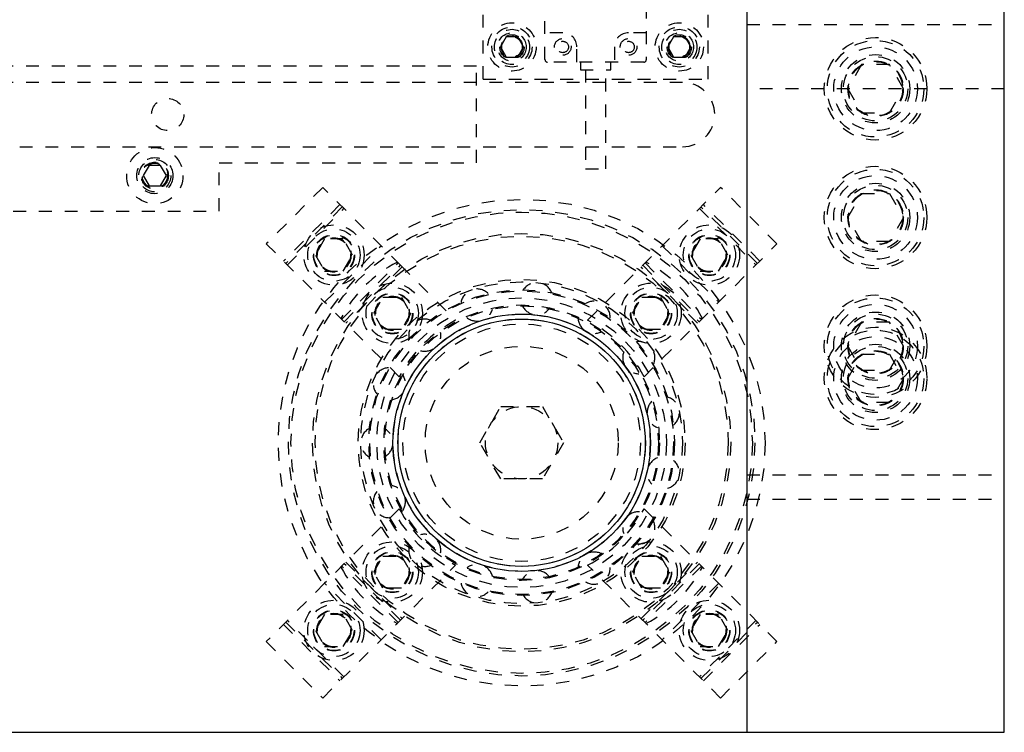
# Model space of a CAD drawing. Header units: inches. Extents: x 1772 to 2706, y -534 to -52.
# Tile 177 of 256: x 1911.48 to 1919.13, y -447.35 to -441.81. Entities that reach past the tile are written whole.
import ezdxf

# ---------------------------------------------------------------- set-up
doc = ezdxf.new("R2010")
doc.units = ezdxf.units.IN
doc.header["$LTSCALE"] = 0.5
doc.header["$MEASUREMENT"] = 0
doc.linetypes.add('HIDDEN', pattern=[0.225, 0.15, -0.075])
doc.layers.add('SID-M-H', color=4, linetype='HIDDEN')
doc.layers.add('SID-M-S', color=105, linetype='Continuous')

msp = doc.modelspace()

# ---------------------------------------------------------------- linework, layer by layer
at = {"layer": 'SID-M-H'}
for p, q in [((1915.07841, -442.27602), (1915.07841, -440.90102)), ((1915.55971, -442.12445), (1915.55971, -440.90397)), ((1916.34711, -440.90397), (1916.34711, -442.12445)), ((1916.82841, -442.27602), (1916.82841, -440.90102)), ((1917.12841, -441.85102), (1919.12841, -441.85102)), ((1915.69751, -441.91579), (1915.55971, -441.91579)), ((1916.34711, -441.91579), (1916.20932, -441.91579)), ((1915.2583, -441.9479), (1915.2132, -442.02602)), ((1915.34851, -441.9479), (1915.2583, -441.9479)), ((1915.39362, -442.02602), (1915.34851, -441.9479)), ((1916.5583, -441.9479), (1916.5132, -442.02602)), ((1916.64851, -441.9479), (1916.5583, -441.9479)), ((1916.69362, -442.02602), (1916.64851, -441.9479)), ((1915.2132, -442.02602), (1915.2583, -442.10415)), ((1915.34851, -442.10415), (1915.39362, -442.02602)), ((1915.80774, -442.14413), (1915.80774, -442.02602)), ((1916.09908, -442.02602), (1916.09908, -442.14413)), ((1916.5132, -442.02602), (1916.5583, -442.10415)), ((1916.64851, -442.10415), (1916.69362, -442.02602)), ((1915.2583, -442.10415), (1915.34851, -442.10415)), ((1916.32743, -442.14413), (1915.5794, -442.14413)), ((1915.8353, -442.14413), (1915.8353, -442.20319)), ((1916.07152, -442.20319), (1916.07152, -442.14413)), ((1916.5583, -442.10415), (1916.64851, -442.10415)), ((1918.02015, -442.16352), (1917.9119, -442.35102)), ((1918.23666, -442.16352), (1918.02015, -442.16352)), ((1918.34491, -442.35102), (1918.23666, -442.16352)), ((1915.02841, -442.17602), (1908.17841, -442.17602)), ((1915.02841, -442.92602), (1915.02841, -442.17602)), ((1915.8353, -442.20319), (1916.07152, -442.20319)), ((1915.87467, -442.20319), (1915.87467, -442.9721)), ((1916.03215, -442.9721), (1916.03215, -442.20319)), ((1916.62841, -442.30102), (1908.17841, -442.30102)), ((1915.07841, -442.27602), (1916.82841, -442.27602)), ((1919.12841, -442.35102), (1917.12841, -442.35102)), ((1917.9119, -442.35102), (1918.02015, -442.53852)), ((1918.23666, -442.53852), (1918.34491, -442.35102)), ((1918.02015, -442.53852), (1918.23666, -442.53852)), ((1903.67841, -442.80102), (1916.62841, -442.80102)), ((1913.02841, -443.30102), (1913.02841, -442.92602)), ((1913.02841, -442.92602), (1915.02841, -442.92602)), ((1912.48337, -442.94802), (1912.43834, -443.02602)), ((1912.57344, -442.94802), (1912.48337, -442.94802)), ((1912.61847, -443.02602), (1912.57344, -442.94802)), ((1915.87467, -442.9721), (1916.03215, -442.9721)), ((1912.43834, -443.02602), (1912.48337, -443.10402)), ((1912.57344, -443.10402), (1912.61847, -443.02602)), ((1912.48337, -443.10402), (1912.57344, -443.10402)), ((1913.83302, -443.11723), (1913.39462, -443.55564)), ((1914.43804, -443.72225), (1913.83302, -443.11723)), ((1915.89118, -444.14984), (1916.92379, -443.11723)), ((1917.36219, -443.55564), (1916.92379, -443.11723)), ((1917.9119, -443.35102), (1918.02015, -443.16352)), ((1918.02015, -443.16352), (1918.23666, -443.16352)), ((1918.23666, -443.16352), (1918.34491, -443.35102)), ((1900.02841, -443.30102), (1913.02841, -443.30102)), ((1913.96667, -443.25088), (1913.52826, -443.68928)), ((1913.98505, -443.26926), (1913.54665, -443.70767)), ((1913.55902, -443.72004), (1913.99743, -443.28164)), ((1916.75939, -443.28164), (1917.19779, -443.72004)), ((1917.21017, -443.70767), (1916.77176, -443.26926)), ((1917.22855, -443.68928), (1916.79015, -443.25088)), ((1918.02015, -443.53852), (1917.9119, -443.35102)), ((1918.34491, -443.35102), (1918.23666, -443.53852)), ((1913.84783, -443.51761), (1913.77566, -443.64261)), ((1913.99217, -443.51761), (1913.84783, -443.51761)), ((1914.06434, -443.64261), (1913.99217, -443.51761)), ((1916.76465, -443.51761), (1916.69248, -443.64261)), ((1916.90898, -443.51761), (1916.76465, -443.51761)), ((1916.98115, -443.64261), (1916.90898, -443.51761)), ((1918.23666, -443.53852), (1918.02015, -443.53852)), ((1913.39462, -443.55564), (1913.84761, -444.00863)), ((1913.84761, -444.00863), (1914.28601, -443.57022)), ((1916.32959, -444.58825), (1917.36219, -443.55564)), ((1916.4708, -443.57022), (1916.90921, -444.00863)), ((1913.77566, -443.64261), (1913.84783, -443.76761)), ((1913.99217, -443.76761), (1914.06434, -443.64261)), ((1916.69248, -443.64261), (1916.76465, -443.76761)), ((1916.90898, -443.76761), (1916.98115, -443.64261)), ((1913.84783, -443.76761), (1913.99217, -443.76761)), ((1913.98125, -444.14227), (1914.41965, -443.70386)), ((1913.99963, -444.16065), (1914.43804, -443.72225)), ((1914.45041, -443.73462), (1914.01201, -444.17303)), ((1914.43804, -443.72225), (1914.86563, -444.14984)), ((1916.74481, -444.17303), (1916.3064, -443.73462)), ((1916.31877, -443.72225), (1916.75718, -444.16065)), ((1916.33716, -443.70386), (1916.77556, -444.14227)), ((1916.76465, -443.76761), (1916.90898, -443.76761)), ((1914.22865, -444.0956), (1914.30082, -443.9706)), ((1914.30082, -443.9706), (1914.44515, -443.9706)), ((1914.44515, -443.9706), (1914.51732, -444.0956)), ((1916.23949, -444.0956), (1916.31166, -443.9706)), ((1916.31166, -443.9706), (1916.456, -443.9706)), ((1916.456, -443.9706), (1916.52817, -444.0956)), ((1914.42723, -444.58825), (1913.84761, -444.00863)), ((1914.30082, -444.2206), (1914.22865, -444.0956)), ((1914.51732, -444.0956), (1914.44515, -444.2206)), ((1916.31166, -444.2206), (1916.23949, -444.0956)), ((1916.52817, -444.0956), (1916.456, -444.2206)), ((1914.44515, -444.2206), (1914.30082, -444.2206)), ((1916.456, -444.2206), (1916.31166, -444.2206)), ((1918.02015, -444.16352), (1917.9119, -444.35102)), ((1918.23666, -444.16352), (1918.02015, -444.16352)), ((1918.34491, -444.35102), (1918.23666, -444.16352)), ((1917.9119, -444.35102), (1918.02015, -444.53852)), ((1918.23666, -444.53852), (1918.34491, -444.35102)), ((1917.9119, -444.60102), (1918.02015, -444.41352)), ((1918.02015, -444.41352), (1918.23666, -444.41352)), ((1918.23666, -444.41352), (1918.34491, -444.60102)), ((1918.02015, -444.53852), (1918.23666, -444.53852)), ((1918.02015, -444.78852), (1917.9119, -444.60102)), ((1918.34491, -444.60102), (1918.23666, -444.78852)), ((1915.05365, -445.10102), (1915.21603, -444.81977)), ((1915.21603, -444.81977), (1915.54079, -444.81977)), ((1915.54079, -444.81977), (1915.70317, -445.10102)), ((1918.23666, -444.78852), (1918.02015, -444.78852)), ((1915.21603, -445.38227), (1915.05365, -445.10102)), ((1915.70317, -445.10102), (1915.54079, -445.38227)), ((1915.54079, -445.38227), (1915.21603, -445.38227)), ((1917.12841, -445.35102), (1919.12841, -445.35102)), ((1917.12841, -445.53902), (1919.12841, -445.53902)), ((1914.42723, -445.61379), (1913.84761, -446.19342)), ((1916.32959, -445.61379), (1916.75718, -446.04139)), ((1914.22865, -446.10644), (1914.30082, -445.98144)), ((1914.30082, -445.98144), (1914.44515, -445.98144)), ((1914.44515, -445.98144), (1914.51732, -446.10644)), ((1916.23949, -446.10644), (1916.31166, -445.98144)), ((1916.31166, -445.98144), (1916.456, -445.98144)), ((1916.456, -445.98144), (1916.52817, -446.10644)), ((1913.83302, -447.08481), (1914.86563, -446.0522)), ((1914.41965, -446.49818), (1913.98125, -446.05977)), ((1914.43804, -446.4798), (1913.99963, -446.04139)), ((1914.01201, -446.02901), (1914.45041, -446.46742)), ((1916.92379, -447.08481), (1915.89118, -446.0522)), ((1916.3064, -446.46742), (1916.74481, -446.02901)), ((1916.75718, -446.04139), (1916.31877, -446.4798)), ((1916.77556, -446.05977), (1916.33716, -446.49818)), ((1917.36219, -446.6464), (1916.75718, -446.04139)), ((1914.30082, -446.23144), (1914.22865, -446.10644)), ((1914.51732, -446.10644), (1914.44515, -446.23144)), ((1916.31166, -446.23144), (1916.23949, -446.10644)), ((1916.52817, -446.10644), (1916.456, -446.23144)), ((1913.84761, -446.19342), (1913.39462, -446.6464)), ((1914.28601, -446.63182), (1913.84761, -446.19342)), ((1916.90921, -446.19342), (1916.4708, -446.63182)), ((1914.44515, -446.23144), (1914.30082, -446.23144)), ((1916.456, -446.23144), (1916.31166, -446.23144)), ((1913.84783, -446.43443), (1913.77566, -446.55943)), ((1913.99217, -446.43443), (1913.84783, -446.43443)), ((1914.06434, -446.55943), (1913.99217, -446.43443)), ((1916.76465, -446.43443), (1916.69248, -446.55943)), ((1916.90898, -446.43443), (1916.76465, -446.43443)), ((1916.98115, -446.55943), (1916.90898, -446.43443)), ((1913.52826, -446.51276), (1913.96667, -446.95117)), ((1913.54665, -446.49438), (1913.98505, -446.93278)), ((1913.99743, -446.92041), (1913.55902, -446.482)), ((1917.19779, -446.482), (1916.75939, -446.92041)), ((1916.77176, -446.93278), (1917.21017, -446.49438)), ((1916.79015, -446.95117), (1917.22855, -446.51276)), ((1913.77566, -446.55943), (1913.84783, -446.68443)), ((1913.99217, -446.68443), (1914.06434, -446.55943)), ((1916.69248, -446.55943), (1916.76465, -446.68443)), ((1916.90898, -446.68443), (1916.98115, -446.55943)), ((1913.39462, -446.6464), (1913.83302, -447.08481)), ((1916.92379, -447.08481), (1917.36219, -446.6464)), ((1913.84783, -446.68443), (1913.99217, -446.68443)), ((1916.76465, -446.68443), (1916.90898, -446.68443))]:
    msp.add_line(p, q, dxfattribs=at)
for centre, radius in [((1915.30341, -442.02602), 0.1875), ((1916.60341, -442.02602), 0.1875), ((1915.30341, -442.02602), 0.156), ((1915.30341, -442.02602), 0.137), ((1915.30341, -442.02602), 0.1105), ((1915.30341, -442.02602), 0.095), ((1916.60341, -442.02602), 0.156), ((1916.60341, -442.02602), 0.137), ((1916.60341, -442.02602), 0.1105), ((1916.60341, -442.02602), 0.095), ((1915.30341, -442.02602), 0.08397), ((1915.30341, -442.02602), 0.0837), ((1915.30341, -442.02602), 0.08318), ((1915.30341, -442.02602), 0.0795), ((1915.69751, -442.02602), 0.06496), ((1915.69751, -442.02602), 0.0445), ((1916.20932, -442.02602), 0.06496), ((1916.20931, -442.02602), 0.0445), ((1916.60341, -442.02602), 0.08397), ((1916.60341, -442.02602), 0.0837), ((1916.60341, -442.02602), 0.08318), ((1916.60341, -442.02602), 0.0795), ((1918.12841, -442.35102), 0.3985), ((1918.12841, -442.35102), 0.375), ((1918.12841, -442.35102), 0.325), ((1918.12841, -442.35102), 0.2655), ((1918.12841, -442.35102), 0.25), ((1918.12841, -442.35102), 0.21542), ((1918.12841, -442.35102), 0.21515), ((1918.12841, -442.35102), 0.21463), ((1918.12841, -442.35102), 0.21095), ((1912.62841, -442.55102), 0.125), ((1912.52841, -443.02602), 0.2185), ((1912.52841, -443.02602), 0.1405), ((1912.52841, -443.02602), 0.125), ((1912.52841, -443.02602), 0.10497), ((1912.52841, -443.02602), 0.1047), ((1912.52841, -443.02602), 0.10418), ((1912.52841, -443.02602), 0.1005), ((1912.52841, -443.02602), 0.0975), ((1918.12841, -443.35102), 0.3985), ((1918.12841, -443.35102), 0.375), ((1918.12841, -443.35102), 0.325), ((1918.12841, -443.35102), 0.2655), ((1918.12841, -443.35102), 0.25), ((1918.12841, -443.35102), 0.21542), ((1918.12841, -443.35102), 0.21515), ((1918.12841, -443.35102), 0.21463), ((1918.12841, -443.35102), 0.21095), ((1915.37841, -445.10102), 1.8915), ((1915.37841, -445.10102), 1.8125), ((1915.37841, -445.10102), 1.7925), ((1913.92, -443.64261), 0.23438), ((1913.92, -443.64261), 0.20312), ((1916.83681, -443.64261), 0.23438), ((1916.83681, -443.64261), 0.20313), ((1915.37841, -445.10102), 1.625), ((1913.92, -443.64261), 0.1595), ((1913.92, -443.64261), 0.15625), ((1915.37841, -445.10102), 1.605), ((1913.92, -443.64261), 0.13297), ((1913.92, -443.64261), 0.1327), ((1913.92, -443.64261), 0.13218), ((1913.92, -443.64261), 0.1285), ((1916.83681, -443.64261), 0.1595), ((1916.83681, -443.64261), 0.15625), ((1916.83681, -443.64261), 0.13297), ((1916.83681, -443.64261), 0.1327), ((1916.83681, -443.64261), 0.13218), ((1916.83681, -443.64261), 0.1285), ((1915.37841, -445.10102), 1.27), ((1915.37841, -445.10102), 1.25), ((1914.37299, -444.0956), 0.23438), ((1914.37299, -444.0956), 0.20313), ((1915.37841, -445.10102), 1.1875), ((1915.37841, -445.10102), 1.17963), ((1916.38383, -444.0956), 0.23438), ((1916.38383, -444.0956), 0.20313), ((1914.37299, -444.0956), 0.1595), ((1914.37299, -444.0956), 0.15625), ((1914.37299, -444.0956), 0.13297), ((1914.37299, -444.0956), 0.1327), ((1914.37299, -444.0956), 0.13218), ((1914.37299, -444.0956), 0.1285), ((1915.37841, -445.10102), 1.125), ((1916.38383, -444.0956), 0.1595), ((1916.38383, -444.0956), 0.15625), ((1916.38383, -444.0956), 0.13297), ((1916.38383, -444.0956), 0.1327), ((1916.38383, -444.0956), 0.13218), ((1916.38383, -444.0956), 0.1285), ((1918.12841, -444.35102), 0.3985), ((1918.12841, -444.35102), 0.375), ((1915.37841, -445.10102), 1.07037), ((1915.37841, -445.10102), 1.0625), ((1918.12841, -444.35102), 0.325), ((1915.37841, -445.10102), 0.9994), ((1915.37841, -445.10102), 0.96165), ((1918.12841, -444.35102), 0.2655), ((1918.12841, -444.35102), 0.25), ((1918.12841, -444.35102), 0.21542), ((1918.12841, -444.35102), 0.21515), ((1918.12841, -444.35102), 0.21463), ((1918.12841, -444.35102), 0.21095), ((1915.37841, -445.10102), 0.92288), ((1918.12841, -444.60102), 0.3985), ((1918.12841, -444.60102), 0.375), ((1918.12841, -444.60102), 0.325), ((1915.37841, -445.10102), 0.75), ((1918.12841, -444.60102), 0.2655), ((1918.12841, -444.60102), 0.25), ((1918.12841, -444.60102), 0.21542), ((1918.12841, -444.60102), 0.21515), ((1918.12841, -444.60102), 0.21463), ((1918.12841, -444.60102), 0.21095), ((1915.37841, -445.10102), 0.28125), ((1914.37299, -446.10644), 0.23438), ((1914.37299, -446.10644), 0.20313), ((1916.38383, -446.10644), 0.23438), ((1916.38383, -446.10644), 0.20313), ((1914.37299, -446.10644), 0.1595), ((1914.37299, -446.10644), 0.15625), ((1914.37299, -446.10644), 0.13297), ((1914.37299, -446.10644), 0.1327), ((1914.37299, -446.10644), 0.13218), ((1914.37299, -446.10644), 0.1285), ((1916.38383, -446.10644), 0.1595), ((1916.38383, -446.10644), 0.15625), ((1916.38383, -446.10644), 0.13297), ((1916.38383, -446.10644), 0.1327), ((1916.38383, -446.10644), 0.13218), ((1916.38383, -446.10644), 0.1285), ((1913.92, -446.55943), 0.23438), ((1913.92, -446.55943), 0.20313), ((1916.83681, -446.55943), 0.23438), ((1916.83681, -446.55943), 0.20313), ((1913.92, -446.55943), 0.1595), ((1913.92, -446.55943), 0.15625), ((1913.92, -446.55943), 0.13297), ((1913.92, -446.55943), 0.1327), ((1913.92, -446.55943), 0.13218), ((1913.92, -446.55943), 0.1285), ((1916.83681, -446.55943), 0.1595), ((1916.83681, -446.55943), 0.15625), ((1916.83681, -446.55943), 0.13297), ((1916.83681, -446.55943), 0.1327), ((1916.83681, -446.55943), 0.13218), ((1916.83681, -446.55943), 0.1285)]:
    msp.add_circle(centre, radius, dxfattribs=at)
for centre, radius, start, end in [((1915.69751, -442.02602), 0.11024, 0, 90), ((1916.20932, -442.02602), 0.11024, 90, 180), ((1915.5794, -442.12445), 0.01969, 180, 270), ((1916.32743, -442.12445), 0.01969, 270, 0), ((1916.62841, -442.55102), 0.25, 270, 90), ((1914.88874, -444.61135), 1.031, 117.501613, 152.498387), ((1915.86808, -444.61135), 1.031, 27.501613, 62.498387), ((1915.03076, -444.03108), 0.125, 45.544053, 170.694737), ((1915.496, -443.98218), 0.125, 21.558851, 146.690525), ((1915.94091, -444.12674), 0.125, 357.570897, 122.687837), ((1915.03076, -444.03108), 0.125, 230.984489, 345.171317), ((1915.496, -443.98218), 0.125, 207.00596, 321.170025), ((1915.34172, -445.06434), 1.031, 117.501613, 152.498387), ((1914.62563, -444.26498), 0.125, 69.526167, 194.700135), ((1915.94091, -444.12674), 0.125, 183.024101, 297.170839), ((1915.41509, -445.06434), 1.031, 27.501613, 62.498387), ((1914.62563, -444.26498), 0.125, 255.157204, 9.17438), ((1916.28855, -444.43976), 0.125, 333.580532, 98.687012), ((1916.28855, -444.43976), 0.125, 159.039248, 270), ((1914.35067, -444.64344), 0.125, 93.706535, 218.706378), ((1914.35067, -444.64344), 0.125, 279.100808, 33.178877), ((1916.47882, -444.86712), 0.125, 309.588093, 74.688682), ((1916.47882, -444.86712), 0.125, 135.05174, 249.227922), ((1914.25341, -445.10102), 0.125, 117.685543, 242.713125), ((1914.25341, -445.10102), 0.125, 303.096885, 57.184472), ((1916.47882, -445.33492), 0.125, 111.061914, 225.225806), ((1916.47882, -445.33492), 0.125, 285.593922, 50.68904), ((1914.35067, -445.5586), 0.125, 327.093379, 81.190824), ((1914.35067, -445.5586), 0.125, 141.667962, 270), ((1915.34172, -445.13771), 1.031, 207.501613, 242.498387), ((1915.41509, -445.13771), 1.031, 297.501613, 332.498387), ((1916.28855, -445.76228), 0.125, 87.070111, 201.222057), ((1916.28855, -445.76228), 0.125, 261.608784, 26.696922), ((1914.62563, -445.93706), 0.125, 351.089948, 105.197596), ((1914.62563, -445.93706), 0.125, 165.653451, 290.739792), ((1915.94091, -446.0753), 0.125, 63.076671, 177.217019), ((1914.88874, -445.59069), 1.031, 207.501613, 242.498387), ((1915.03076, -446.17096), 0.125, 15.086247, 129.204447), ((1915.94091, -446.0753), 0.125, 237.624916, 2.708045), ((1915.86808, -445.59069), 1.031, 297.501613, 332.498387), ((1915.496, -446.21986), 0.125, 39.081936, 153.211035), ((1915.03076, -446.17096), 0.125, 189.641668, 314.732632), ((1915.496, -446.21986), 0.125, 213.632271, 338.722177)]:
    msp.add_arc(centre, radius, start, end, dxfattribs=at)
at = {"layer": 'SID-M-S'}
for p, q in [((1917.12841, -428.35102), (1917.12841, -447.35102)), ((1919.12841, -447.35102), (1919.12841, -428.35102)), ((1873.62841, -447.35102), (1919.12841, -447.35102))]:
    msp.add_line(p, q, dxfattribs=at)
for radius in [1, 0.96063]:
    msp.add_circle((1915.37841, -445.10102), radius, dxfattribs=at)

doc.saveas('drawing.dxf')
